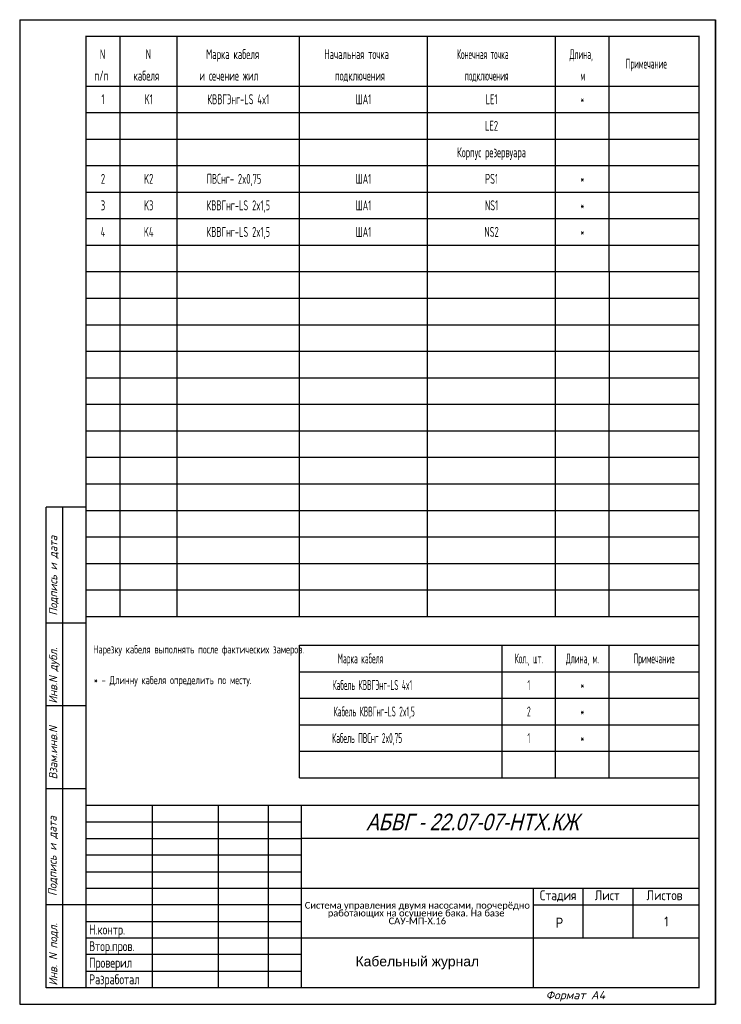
# Model space of a CAD drawing. Header units: millimetres. Extents: x 2338 to 2549, y 890 to 1187.
import ezdxf
from ezdxf.enums import TextEntityAlignment as Align

# ---------------------------------------------------------------- set-up
doc = ezdxf.new("R2010")
doc.units = ezdxf.units.MM
for name, color, linetype in [('_FORMAT OSNOVNAJA', 1, 'Continuous'), ('_TABLITSA OSNOVNAJA', 3, 'Continuous'), ('_TABLITSA TONKAJA', 2, 'Continuous'), ('Текст', 7, 'Continuous'), ('Форматка', 4, 'Continuous')]:
    doc.layers.add(name, color=color, linetype=linetype)
doc.layers.add('Слой1', color=10, linetype='Continuous', lineweight=200, plot=False)
doc.styles.add('35', font='romans.shx', dxfattribs={"width": 0.7, "oblique": 15, "height": 3.5})
doc.styles.add('5', font='romans.shx', dxfattribs={"width": 0.65, "oblique": 15, "height": 5})
doc.styles.add('Arial', font='arial.ttf')
doc.styles.add('Gost_ptb', font='gost_ptb.shx', dxfattribs={"width": 0.9, "oblique": 15})
doc.styles.add('Romans8', font='romans8.shx', dxfattribs={"width": 0.8, "height": 3})

msp = doc.modelspace()

# ---------------------------------------------------------------- linework, layer by layer
for p, q in [((2367.88, 1070.53), (2367.88, 1110.53)), ((2385.14, 1070.53), (2385.14, 1110.53)), ((2421.98, 1070.53), (2421.98, 1110.53)), ((2460.65, 1070.53), (2460.65, 1110.53)), ((2499.31, 1070.53), (2499.31, 1110.53)), ((2515.48, 1110.53), (2515.48, 1070.53))]:
    msp.add_line(p, q)
at = {"color": 7, "const_width": 0.35}
msp.add_lwpolyline([(2542.58, 894.53), (2357.58, 894.53), (2357.58, 1181.53), (2542.58, 1181.53)], close=True, dxfattribs=at)
at = {"layer": '_FORMAT OSNOVNAJA', "color": 7}
for p, q in [((2357.58, 949.53), (2357.58, 894.53)), ((2542.58, 949.53), (2357.58, 949.53))]:
    msp.add_line(p, q, dxfattribs=at)
at = {"layer": '_TABLITSA OSNOVNAJA', "color": 7}
for p, q in [((2377.58, 949.53), (2377.58, 894.53)), ((2397.58, 894.53), (2397.58, 949.53)), ((2412.58, 949.53), (2412.58, 894.53)), ((2422.58, 894.53), (2422.58, 949.53)), ((2542.58, 939.53), (2422.58, 939.53)), ((2422.58, 924.53), (2542.58, 924.53)), ((2492.58, 924.53), (2492.58, 894.53)), ((2507.58, 909.53), (2507.58, 924.53)), ((2522.58, 924.53), (2522.58, 909.53)), ((2492.58, 919.53), (2542.58, 919.53)), ((2542.58, 909.53), (2422.58, 909.53))]:
    msp.add_line(p, q, dxfattribs=at)
at = {"layer": '_TABLITSA TONKAJA', "color": 7}
for p, q in [((2357.58, 944.53), (2422.58, 944.53)), ((2357.58, 939.53), (2422.58, 939.53)), ((2422.58, 934.53), (2357.58, 934.53)), ((2422.58, 934.53), (2357.58, 934.53)), ((2357.58, 929.53), (2422.58, 929.53)), ((2357.58, 929.53), (2422.58, 929.53)), ((2357.58, 924.53), (2422.58, 924.53)), ((2357.58, 924.53), (2422.58, 924.53)), ((2422.58, 919.53), (2357.58, 919.53)), ((2422.58, 919.53), (2357.58, 919.53)), ((2357.58, 914.53), (2422.58, 914.53)), ((2357.58, 914.53), (2422.58, 914.53)), ((2422.58, 909.53), (2357.58, 909.53)), ((2422.58, 909.53), (2357.58, 909.53)), ((2422.58, 904.53), (2357.58, 904.53)), ((2422.58, 904.53), (2357.58, 904.53)), ((2357.58, 899.53), (2422.58, 899.53)), ((2357.58, 899.53), (2422.58, 899.53))]:
    msp.add_line(p, q, dxfattribs=at)
at = {"layer": 'Слой1', "color": 7, "lineweight": -3}
for p, q in [((2337.58, 1186.53), (2337.58, 889.53)), ((2337.58, 1186.53), (2337.58, 889.53)), ((2547.58, 889.53), (2547.58, 1186.53)), ((2547.58, 1186.53), (2547.58, 889.53)), ((2547.58, 1186.53), (2547.58, 889.53))]:
    msp.add_line(p, q, dxfattribs=at)
at = {"layer": 'Слой1', "color": 7, "linetype": 'ByBlock', "lineweight": -3, "ltscale": 0.4}
for p, q in [((2337.58, 1186.53), (2547.58, 1186.53)), ((2337.58, 889.53), (2547.58, 889.53))]:
    msp.add_line(p, q, dxfattribs=at)
at = {"layer": 'Форматка', "color": 7, "lineweight": -3}
for p, q in [((2367.88, 1166.53), (2367.88, 1181.53)), ((2385.14, 1166.53), (2385.14, 1181.53)), ((2421.98, 1166.53), (2421.98, 1181.53)), ((2460.65, 1166.53), (2460.65, 1181.53)), ((2499.31, 1166.53), (2499.31, 1181.53)), ((2515.48, 1166.53), (2515.48, 1181.53)), ((2357.58, 1166.53), (2542.58, 1166.53)), ((2357.58, 1166.53), (2542.58, 1166.53)), ((2367.88, 1110.53), (2367.88, 1166.53)), ((2385.14, 1110.53), (2385.14, 1166.53)), ((2421.98, 1110.53), (2421.98, 1166.53)), ((2460.65, 1110.53), (2460.65, 1166.53)), ((2499.31, 1110.53), (2499.31, 1166.53)), ((2515.48, 1110.53), (2515.48, 1166.53)), ((2357.58, 1158.53), (2542.58, 1158.53)), ((2357.58, 1150.53), (2542.58, 1150.53)), ((2357.58, 1142.53), (2542.58, 1142.53)), ((2357.58, 1134.53), (2542.58, 1134.53)), ((2357.58, 1126.53), (2542.58, 1126.53)), ((2357.58, 1118.53), (2542.58, 1118.53)), ((2357.58, 1110.53), (2499.31, 1110.53)), ((2499.31, 1110.53), (2542.58, 1110.53)), ((2357.58, 1102.53), (2542.58, 1102.53)), ((2357.58, 1094.53), (2542.58, 1094.53)), ((2357.58, 1086.53), (2542.58, 1086.53)), ((2357.58, 1078.53), (2542.58, 1078.53)), ((2357.58, 1070.53), (2542.58, 1070.53)), ((2367.88, 1006.53), (2367.88, 1070.53)), ((2385.14, 1006.53), (2385.14, 1070.53)), ((2421.98, 1006.53), (2421.98, 1070.53)), ((2460.65, 1006.53), (2460.65, 1070.53)), ((2499.31, 1006.53), (2499.31, 1070.53)), ((2515.48, 1006.53), (2515.48, 1070.53)), ((2357.58, 1062.53), (2542.58, 1062.53)), ((2357.58, 1054.53), (2499.31, 1054.53)), ((2499.31, 1054.53), (2542.58, 1054.53)), ((2357.58, 1046.53), (2542.58, 1046.53)), ((2357.58, 1039.53), (2345.58, 1039.53)), ((2345.58, 894.53), (2345.58, 1039.53)), ((2350.58, 894.53), (2350.58, 1039.53)), ((2357.58, 1038.53), (2542.58, 1038.53)), ((2357.58, 1030.53), (2542.58, 1030.53)), ((2357.58, 1022.53), (2542.58, 1022.53)), ((2357.58, 1014.53), (2499.31, 1014.53)), ((2499.31, 1014.53), (2542.58, 1014.53)), ((2357.58, 1004.53), (2345.58, 1004.53)), ((2357.58, 1006.53), (2499.31, 1006.53)), ((2499.31, 1006.53), (2542.58, 1006.53)), ((2421.98, 957.85), (2421.98, 997.85)), ((2421.98, 997.85), (2542.58, 997.85)), ((2483.14, 957.85), (2483.14, 997.85)), ((2499.31, 957.85), (2499.31, 997.85)), ((2515.48, 957.85), (2515.48, 997.85)), ((2421.98, 989.85), (2542.58, 989.85)), ((2421.98, 981.85), (2542.58, 981.85)), ((2357.58, 979.53), (2345.58, 979.53)), ((2421.98, 973.85), (2542.58, 973.85)), ((2421.98, 965.85), (2542.58, 965.85)), ((2421.98, 957.85), (2542.58, 957.85)), ((2357.58, 954.53), (2345.58, 954.53)), ((2357.58, 919.53), (2345.58, 919.53)), ((2357.58, 894.53), (2345.58, 894.53))]:
    msp.add_line(p, q, dxfattribs=at)

# ---------------------------------------------------------------- texts
at = {"color": 7, "linetype": 'Continuous', "style": '5', "width": 0.6}
msp.add_text('N', height=3, dxfattribs=at).set_placement((2361.77, 1174.63))
at = {"lineweight": -3, "style": 'Arial', "oblique": 15, "width": 0.8}
msp.add_text('АБВГ - 22.07-07-НТХ.КЖ ', height=5, dxfattribs=at).set_placement((2507.91, 944.53), align=Align.MIDDLE_RIGHT)
at = {"color": 7, "style": 'Arial', "width": 0.8}
msp.add_text('Р', height=3, dxfattribs=at).set_placement((2499.36, 912.66))
at = {"char_height": 2.5, "attachment_point": 1, "style": 'Gost_ptb'}
for s, width, insert in [('{\\Q0;Нарезку кабеля выполнять после фактических замеров. }', 62.2349, (2359.75, 997.85)), ('{\\Q0;* - Длинну кабеля определить по месту.}', 62.0495, (2359.93, 988.59))]:
    msp.add_mtext_dynamic_manual_height_columns(s, width=width, gutter_width=12.5, heights=[0], dxfattribs=dict(at, insert=insert))
at = {"insert": (2457.58, 917.03), "char_height": 2.2, "width": 70, "attachment_point": 5, "line_spacing_factor": 0.7, "style": 'Arial'}
msp.add_mtext('{\\fCalibri|b0|i0|c204|p34;\\H0.91667x;Система управления двумя насосами, поочерёдно работающих на осушение бака.\\fCalibri|b0|i0|c0|p34; \\fCalibri|b0|i0|c204|p34;На базе \\H1.8129x; \\H0.5516x;САУ-МП-Х.16\\H1.8265x; }', dxfattribs=at)
at = {"color": 7, "insert": (2457.58, 902.04), "char_height": 3, "width": 72.4067, "attachment_point": 5, "style": 'Arial'}
msp.add_mtext('\\pt26.824;Кабельный журнал', dxfattribs=at)
at = {"layer": 'Текст', "color": 7, "ltscale": 6.666667, "char_height": 3, "style": 'Romans8'}
for s, insert, width, attachment_point in [('Стадия', (2500.08, 923.93), 15, 2), ('\\pi3.55;Лист', (2507.58, 923.93), 15, 1), ('\\pi4.1499;Листов', (2522.58, 923.93), 20, 1)]:
    msp.add_mtext(s, dxfattribs=dict(at, insert=insert, width=width, attachment_point=attachment_point))
at = {"layer": 'Текст', "color": 7, "ltscale": 100, "insert": (2532.71, 914.53), "char_height": 3, "width": 19.7446, "attachment_point": 5, "style": 'Romans8'}
msp.add_mtext('\\A1;1', dxfattribs=at)
at = {"layer": 'Текст', "color": 7, "insert": (2358.53, 928.57), "char_height": 3, "width": 21.4279, "attachment_point": 1, "style": 'Romans8'}
msp.add_mtext('{\\W0.7;\\P\\P\\PН.контр.   \\PВтор.пров.\\PПроверил\\PРазработал}', dxfattribs=at)
at = {"layer": 'Форматка', "color": 7, "lineweight": -3}
for s, style, width, p in [('N', '5', 0.6, (2375.61, 1174.63)), ('Марка кабеля', '5', 0.6, (2393.84, 1174.63)), ('Начальная точка', '5', 0.55, (2429.51, 1174.63)), ('Конечная точка', 'Gost_ptb', 0.55, (2469.55, 1174.63)), ('Длина,', 'Gost_ptb', 0.55, (2503.53, 1174.63)), ('Примечание', 'Gost_ptb', 0.55, (2520.46, 1171.79)), ('п/п', '5', 0.6, (2360.11, 1168.16)), ('кабеля', '5', 0.6, (2371.94, 1168.16)), ('и сечение жил', '5', 0.6, (2391.81, 1168.16)), ('подключения', '5', 0.55, (2432.71, 1168.16)), ('подключения', 'Gost_ptb', 0.55, (2471.9, 1168.16)), ('м', 'Gost_ptb', 0.55, (2506.78, 1168.16))]:
    msp.add_text(s, height=3, dxfattribs=dict(at, style=style, width=width)).set_placement(p)
at = {"layer": 'Форматка', "color": 7, "lineweight": -3, "style": 'Gost_ptb'}
for s, width, p in [('*', 0.55, (2507.39, 1162.53)), ('1', 0.7, (2362.73, 1162.53)), ('K1', 0.7, (2376.51, 1162.53)), ('КВВГЭнг-LS 4x1', 0.7, (2403.56, 1162.53)), ('ША1', 0.7, (2441.32, 1162.53)), ('LE1', 0.7, (2479.98, 1162.53)), ('LE2', 0.7, (2479.98, 1154.53)), ('Корпус резервуара', 0.7, (2479.98, 1146.53)), ('2', 0.7, (2362.73, 1138.53)), ('K2', 0.7, (2376.51, 1138.53)), ('ПВСнг- 2x0,75', 0.7, (2402.23, 1138.53)), ('ША1', 0.7, (2441.32, 1138.53)), ('PS1', 0.7, (2479.98, 1138.53)), ('*', 0.55, (2507.39, 1138.53)), ('3', 0.7, (2362.73, 1130.53)), ('K3', 0.7, (2376.51, 1130.53)), ('КВВГнг-LS 2x1,5', 0.7, (2403.56, 1130.53)), ('ША1', 0.7, (2441.32, 1130.53)), ('NS1', 0.7, (2479.98, 1130.53)), ('*', 0.55, (2507.39, 1130.53)), ('4', 0.7, (2362.73, 1122.53)), ('K4', 0.7, (2376.51, 1122.53)), ('КВВГнг-LS 2x1,5', 0.7, (2403.56, 1122.53)), ('ША1', 0.7, (2441.32, 1122.53)), ('NS2', 0.7, (2479.98, 1122.53)), ('*', 0.55, (2507.39, 1122.53)), ('Марка кабеля', 0.55, (2440.41, 993.85)), ('Кол., шт.', 0.55, (2491.23, 993.85)), ('Длина, м.', 0.55, (2507.39, 993.85)), ('Примечание', 0.55, (2529.03, 993.85)), ('Кабель КВВГЭнг-LS 4x1', 0.55, (2444.01, 985.85)), ('1', 0.55, (2491.23, 985.85)), ('*', 0.55, (2507.39, 985.85)), ('Кабель КВВГнг-LS 2x1,5', 0.55, (2444.58, 977.85)), ('2', 0.55, (2491.23, 977.85)), ('*', 0.55, (2507.39, 977.85)), ('Кабель ПВСнг 2x0,75', 0.55, (2442.44, 969.85)), ('1', 0.55, (2491.23, 969.85)), ('*', 0.55, (2507.39, 969.85))]:
    msp.add_text(s, height=3, dxfattribs=dict(at, width=width)).set_placement(p, align=Align.MIDDLE_CENTER)
at = {"layer": 'Форматка', "color": 7, "lineweight": -3, "style": '35', "oblique": 15, "width": 0.9}
for s, p in [('Подпись и дата', (2348.92, 1006.78)), ('Инв.N дубл.', (2348.92, 980.24)), ('Взам.инв.N', (2348.92, 957.36)), ('Подпись и дата', (2348.72, 922.2)), ('Инв. N подл.', (2348.92, 895.17))]:
    msp.add_text(s, height=2.5, rotation=90, dxfattribs=at).set_placement(p)
at = {"layer": 'Форматка', "color": 7, "lineweight": -3, "style": '35', "oblique": 15}
msp.add_text('Формат А4', height=2.5, dxfattribs=at).set_placement((2496.3, 891.06))

doc.saveas('drawing.dxf')
